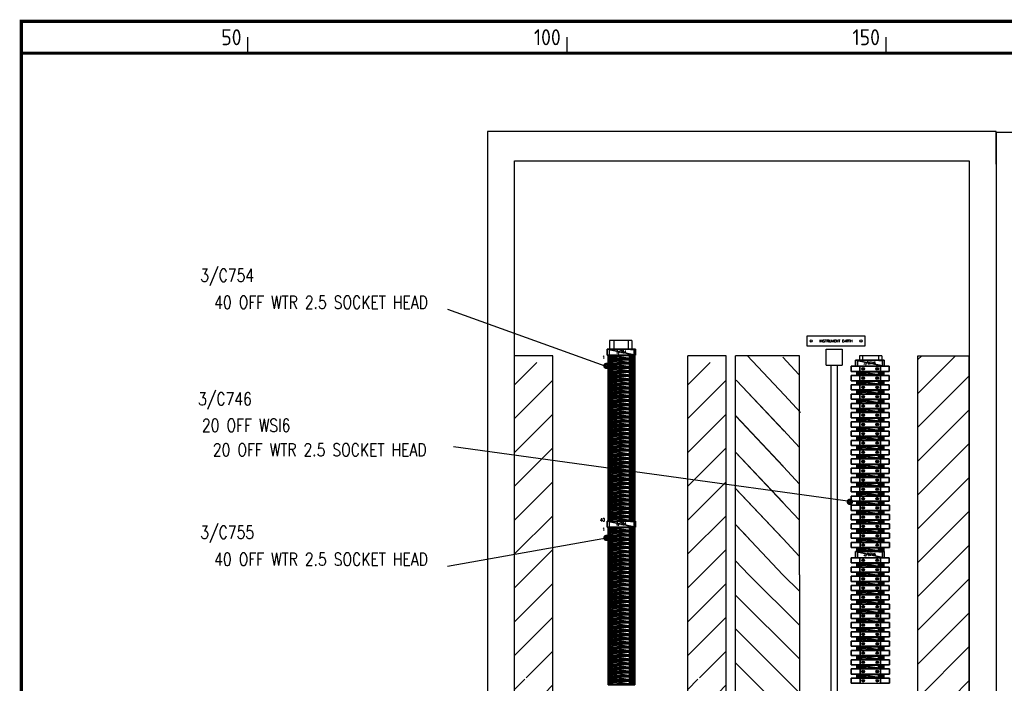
# Model space of a CAD drawing. Extents: x 0 to 4084, y 0 to 2754.
# Tile 4 of 34: x 142 to 1685, y 1678 to 2718. Entities that reach past the tile are written whole.
import ezdxf
from ezdxf.enums import TextEntityAlignment as Align

# ---------------------------------------------------------------- set-up
doc = ezdxf.new("R2010")
doc.units = 0
doc.header["$LTSCALE"] = 5
doc.header["$MEASUREMENT"] = 0
doc.linetypes.add('CONTINU', pattern=[0])
doc.layers.get('0').update_dxf_attribs({"color": 41, "linetype": 'CONTINUOUS'})
for name, color, linetype in [('00-DRG_FRAME', 12, 'CONTINUOUS'), ('01-DRAW', 7, 'CONTINUOUS'), ('02-TEXT', 2, 'CONTINUOUS'), ('03-DIM', 3, 'CONTINUOUS'), ('COUNTER', 2, 'CONTINU'), ('OUTLINE', 7, 'CONTINUOUS'), ('PREFIX', 2, 'CONTINU'), ('SNA', 2, 'CONTINUOUS'), ('SNA2', 2, 'CONTINUOUS'), ('TERMINALS', 3, 'CONTINUOUS'), ('TEXT', 2, 'CONTINUOUS')]:
    doc.layers.add(name, color=color, linetype=linetype)
doc.styles.add('ISO', font='iso.shx')
doc.styles.add('ROMAND', font='ROMAND')
doc.styles.add('ROMANS', font='romans.shx', dxfattribs={"width": 0.8})
doc.styles.add('SYMBOL', font='romans.shx', dxfattribs={"width": 0.8})
doc.styles.add('TERMINAL', font='ISOCP.shx', dxfattribs={"height": 2.5})

# ---------------------------------------------------------------- blocks, each defined once
blk = doc.blocks.new('*X30')
at = {"layer": '03-DIM'}
for p, q in [((1363.8, 1768.9), (1284.8, 1847.9)), ((1363.8, 1822), (1337.8, 1847.9)), ((1363.8, 1715.9), (1263.8, 1815.9)), ((1363.8, 1662.9), (1263.8, 1762.9)), ((1363.8, 1609.8), (1263.8, 1709.8)), ((1363.8, 1556.8), (1263.8, 1656.8)), ((1318.4, 1549.1), (1263.8, 1603.8)), ((1298.2, 1516.4), (1263.8, 1550.7)), ((1363.8, 1503.8), (1329.4, 1538.1)), ((1298.2, 1463.3), (1263.8, 1497.7)), ((1363.8, 1450.7), (1329.4, 1485.1)), ((1298.2, 1410.3), (1263.8, 1444.7)), ((1363.8, 1397.7), (1329.4, 1432.1)), ((1298.2, 1357.3), (1263.8, 1391.6)), ((1363.8, 1344.7), (1329.4, 1379)), ((1298.2, 1304.2), (1263.8, 1338.6)), ((1363.8, 1291.6), (1329.4, 1326)), ((1298.2, 1251.2), (1263.8, 1285.6)), ((1363.8, 1238.6), (1329.4, 1273)), ((1298.2, 1198.2), (1263.8, 1232.5)), ((1363.8, 1185.6), (1329.4, 1219.9)), ((1298.2, 1145.1), (1263.8, 1179.5)), ((1363.8, 1132.5), (1329.4, 1166.9)), ((1298.2, 1092.1), (1263.8, 1126.5)), ((1363.8, 1079.5), (1329.4, 1113.9)), ((1363.8, 973.4), (1263.8, 1073.4)), ((1363.8, 1026.5), (1329.4, 1060.8)), ((1363.8, 920.4), (1263.8, 1020.4)), ((1363.8, 867.4), (1263.8, 967.4)), ((1363.8, 814.3), (1263.8, 914.3)), ((1363.8, 761.3), (1263.8, 861.3)), ((1322.1, 749.9), (1263.8, 808.3)), ((1269.1, 749.9), (1263.8, 755.2))]:
    blk.add_line(p, q, dxfattribs=at)
blk = doc.blocks.new('*X31')
at = {"layer": '03-DIM'}
for p, q in [((1549.5, 2185), (1555.5, 2191)), ((1549.5, 2132), (1608.5, 2191)), ((1549.5, 2079), (1629.5, 2159)), ((1549.5, 2025.9), (1629.5, 2105.9)), ((1549.5, 1972.9), (1629.5, 2052.9)), ((1549.5, 1919.9), (1629.5, 1999.9)), ((1549.5, 1866.8), (1629.5, 1946.8)), ((1549.5, 1813.8), (1629.5, 1893.8)), ((1549.5, 1760.8), (1629.5, 1840.8)), ((1549.5, 1707.7), (1629.5, 1787.7)), ((1549.5, 1654.7), (1629.5, 1734.7)), ((1603.5, 1655.7), (1629.5, 1681.7)), ((1549.5, 1601.7), (1573.5, 1625.7)), ((1605.4, 1604.6), (1629.5, 1628.6)), ((1605.4, 1551.5), (1629.5, 1575.6)), ((1549.5, 1548.6), (1573.5, 1572.7)), ((1549.5, 1495.6), (1573.5, 1519.7)), ((1605.4, 1498.5), (1629.5, 1522.6)), ((1549.5, 1442.6), (1573.5, 1466.6)), ((1605.4, 1445.5), (1629.5, 1469.5)), ((1549.5, 1389.5), (1573.5, 1413.6)), ((1605.4, 1392.4), (1629.5, 1416.5)), ((1549.5, 1336.5), (1573.5, 1360.6)), ((1605.4, 1339.4), (1629.5, 1363.5)), ((1549.5, 1283.5), (1573.5, 1307.5)), ((1605.4, 1286.4), (1629.5, 1310.4)), ((1549.5, 1230.4), (1577.4, 1258.4)), ((1549.5, 1177.4), (1629.5, 1257.4)), ((1549.5, 1124.4), (1629.5, 1204.4)), ((1549.5, 1071.3), (1629.5, 1151.3)), ((1549.5, 1018.3), (1629.5, 1098.3)), ((1549.5, 965.3), (1629.5, 1045.3)), ((1549.5, 912.2), (1629.5, 992.2)), ((1549.5, 859.2), (1629.5, 939.2)), ((1549.5, 806.2), (1629.5, 886.2)), ((1549.5, 753.1), (1629.5, 833.1)), ((1562.4, 713), (1629.5, 780.1)), ((1615.4, 713), (1629.5, 727.1))]:
    blk.add_line(p, q, dxfattribs=at)
blk = doc.blocks.new('*X32')
at = {"layer": '03-DIM'}
for p, q in [((1189.2, 2145.6), (1224.3, 2180.6)), ((1189.2, 2092.5), (1249.2, 2152.5)), ((1189.2, 2039.5), (1249.2, 2099.5)), ((1189.2, 1986.5), (1249.2, 2046.5)), ((1189.2, 1933.4), (1249.2, 1993.4)), ((1189.2, 1880.4), (1249.2, 1940.4)), ((1189.2, 1827.4), (1249.2, 1887.4)), ((1189.2, 1774.3), (1249.2, 1834.3)), ((1189.2, 1721.3), (1249.2, 1781.3)), ((1207.6, 1686.6), (1249.2, 1728.3)), ((1189.2, 1668.3), (1205, 1684.1)), ((1236.4, 1662.4), (1249.2, 1675.3)), ((1189.2, 1615.3), (1205, 1631.1)), ((1236.4, 1609.4), (1249.2, 1622.2)), ((1189.2, 1562.2), (1205, 1578)), ((1236.4, 1556.4), (1249.2, 1569.2)), ((1189.2, 1509.2), (1205, 1525)), ((1236.4, 1503.3), (1249.2, 1516.2)), ((1189.2, 1456.2), (1205, 1472)), ((1236.4, 1450.3), (1249.2, 1463.1)), ((1189.2, 1403.1), (1205, 1418.9)), ((1236.4, 1397.3), (1249.2, 1410.1)), ((1189.2, 1350.1), (1205, 1365.9)), ((1236.4, 1344.2), (1249.2, 1357.1)), ((1189.2, 1297.1), (1205, 1312.9)), ((1236.4, 1291.2), (1249.2, 1304)), ((1189.2, 1244), (1205, 1259.8)), ((1236.4, 1238.2), (1249.2, 1251)), ((1189.2, 1191), (1205, 1206.8)), ((1189.2, 1138), (1249.2, 1198)), ((1189.2, 1084.9), (1249.2, 1144.9)), ((1189.2, 1031.9), (1249.2, 1091.9)), ((1189.2, 978.9), (1249.2, 1038.9)), ((1189.2, 925.8), (1249.2, 985.8)), ((1189.2, 872.8), (1249.2, 932.8)), ((1189.2, 819.8), (1249.2, 879.8)), ((1189.2, 766.7), (1249.2, 826.7)), ((1189.2, 713.7), (1249.2, 773.7)), ((1240.2, 711.6), (1249.2, 720.7))]:
    blk.add_line(p, q, dxfattribs=at)
blk = doc.blocks.new('*X33')
at = {"layer": '03-DIM'}
for p, q in [((917.7, 2145.6), (952.8, 2180.6)), ((917.7, 2092.5), (977.7, 2152.5)), ((917.7, 2039.5), (977.7, 2099.5)), ((917.7, 1986.5), (977.7, 2046.5)), ((917.7, 1933.4), (977.7, 1993.4)), ((917.7, 1880.4), (977.7, 1940.4)), ((917.7, 1827.4), (977.7, 1887.4)), ((917.7, 1774.3), (977.7, 1834.3)), ((917.7, 1721.3), (977.7, 1781.3)), ((936.1, 1686.6), (977.7, 1728.3)), ((917.7, 1668.3), (933.5, 1684.1)), ((964.9, 1662.4), (977.7, 1675.3)), ((917.7, 1615.3), (933.5, 1631.1)), ((964.9, 1609.4), (977.7, 1622.2)), ((917.7, 1562.2), (933.5, 1578)), ((964.9, 1556.4), (977.7, 1569.2)), ((917.7, 1509.2), (933.5, 1525)), ((964.9, 1503.3), (977.7, 1516.2)), ((917.7, 1456.2), (933.5, 1472)), ((964.9, 1450.3), (977.7, 1463.1)), ((917.7, 1403.1), (933.5, 1418.9)), ((964.9, 1397.3), (977.7, 1410.1)), ((917.7, 1350.1), (933.5, 1365.9)), ((964.9, 1344.2), (977.7, 1357.1)), ((917.7, 1297.1), (933.5, 1312.9)), ((964.9, 1291.2), (977.7, 1304)), ((917.7, 1244), (933.5, 1259.8)), ((964.9, 1238.2), (977.7, 1251)), ((917.7, 1191), (933.5, 1206.8)), ((917.7, 1138), (977.7, 1198)), ((917.7, 1084.9), (977.7, 1144.9)), ((917.7, 1031.9), (977.7, 1091.9)), ((917.7, 978.9), (977.7, 1038.9)), ((917.7, 925.8), (977.7, 985.8)), ((917.7, 872.8), (977.7, 932.8)), ((917.7, 819.8), (977.7, 879.8)), ((917.7, 766.7), (977.7, 826.7)), ((917.7, 713.7), (977.7, 773.7)), ((968.7, 711.6), (977.7, 720.7))]:
    blk.add_line(p, q, dxfattribs=at)
blk = doc.blocks.new('WSI6-LD')
at = {"extrusion": (0, 0.447214, 0.894427)}
for p, q in [((-1.5, 30, 41), (6.5, 30, 41)), ((-1.5, 30, 41), (-1.5, 16, 47)), ((-1.5, 16, 47), (6.5, 16, 47)), ((6.5, 30, 41), (6.5, 16, 47))]:
    blk.add_line(p, q, dxfattribs=at)
for p, q in [((6.5, 30), (-1.5, 30)), ((-1.5, 30), (-1.5, -30)), ((-1.5, -16, 47), (-1.5, 16, 47)), ((6.5, 16, 47), (-1.5, 16, 47)), ((6.5, -30), (6.5, 30)), ((6.5, -16, 47), (6.5, 16, 47)), ((0.6565, 10.2243, 47), (4.0935, 12.2087, 47)), ((0.9065, 9.7913, 47), (4.3435, 11.7757, 47)), ((0.6565, -11.7757, 47), (4.0935, -9.7913, 47)), ((0.9065, -12.2087, 47), (4.3435, -10.2243, 47)), ((-1.5, -16, 47), (6.5, -16, 47)), ((6.5, -30), (-1.5, -30))]:
    blk.add_line(p, q)
at = {"extrusion": (1, 0, 0)}
for p, q in [((-1.5, -30), (-1.5, 30)), ((-1.5, 30), (-1.5, 30, 41)), ((-1.5, 30, 41), (-1.5, 16, 47)), ((-1.5, 16, 47), (-1.5, -16, 47)), ((6.5, 30, 41), (6.5, 16, 47)), ((6.5, 30, 41), (6.5, 30)), ((6.5, -30), (6.5, 30)), ((6.5, -16, 47), (6.5, 16, 47)), ((-1.5, -30, 41), (-1.5, -16, 47)), ((-1.5, -30, 41), (-1.5, -30)), ((6.5, -30, 41), (6.5, -16, 47)), ((6.5, -30, 41), (6.5, -30))]:
    blk.add_line(p, q, dxfattribs=at)
at = {"extrusion": (0, -0.447214, 0.894427)}
for p, q in [((6.5, -16, 47), (-1.5, -16, 47)), ((-1.5, -30, 41), (-1.5, -16, 47)), ((1.5, -30, 41), (6.5, -30, 41)), ((6.5, -16, 47), (6.5, -30, 41))]:
    blk.add_line(p, q, dxfattribs=at)
for centre in [(2.5, 11, 47), (2.5, -11, 47)]:
    blk.add_circle(centre, 2)
at = {"layer": 'COUNTER', "color": 3, "style": 'SYMBOL', "width": 0.8}
blk.add_attdef('COUNTER', text='', height=4, rotation=90, dxfattribs=at).set_placement((2.5, 33, 41), align=Align.MIDDLE_LEFT)
at = {"layer": 'PREFIX', "style": 'TERMINAL', "width": 0.8}
blk.add_attdef('PREFIX', text='', height=5, rotation=90, dxfattribs=at).set_placement((2.5, 0, 47), align=Align.MIDDLE)
mesh = blk.add_polyface()
corners = [(1.5, 30, 41), (6.5, 30, 41), (6.5, 30), (1.5, 30)]
mesh.append_faces([[corners[k] for k in face] for face in [(3, 0, 2)]], dxfattribs={"vtx1": -1})
mesh.append_faces([[corners[k] for k in face] for face in [(0, 1, 2)]], dxfattribs={"vtx2": -1})
mesh = blk.add_polyface()
corners = [(3.5, -30), (-1.5, -30), (-1.5, -30, 41), (3.5, -30, 41)]
mesh.append_faces([[corners[k] for k in face] for face in [(0, 2, 3)]], dxfattribs={"vtx0": -1})
mesh.append_faces([[corners[k] for k in face] for face in [(0, 1, 2)]], dxfattribs={"vtx2": -1})
blk = doc.blocks.new('SAKR-35')
for p, q in [((1.4065, 14.2243, 38), (4.8435, 16.2087, 38)), ((1.6565, 13.7913, 38), (5.0935, 15.7757, 38)), ((1.25, 12, 38), (5.25, 12, 38)), ((1.25, 12, 38), (1.25, -6.5, 38)), ((5.25, 12, 38), (5.25, -6.5, 38)), ((1.25, -6.5, 38), (2.25, -6.5, 38)), ((1.4065, -15.7757, 38), (4.8435, -13.7913, 38)), ((1.6565, -16.2087, 38), (5.0935, -14.2243, 38)), ((2.25, -6.5, 38), (2.25, -12, 38)), ((2.25, -12, 38), (4.25, -12, 38)), ((4.25, -6.5, 38), (4.25, -12, 38)), ((4.25, -6.5, 38), (5.25, -6.5, 38))]:
    blk.add_line(p, q)
for centre in [(3.25, 15, 38), (3.25, -15, 38)]:
    blk.add_circle(centre, 2)
at = {"layer": 'COUNTER', "color": 3, "style": 'SYMBOL', "width": 0.8}
blk.add_attdef('COUNTER', text='', height=4, rotation=90, dxfattribs=at).set_placement((3.25, 22.5, 34), align=Align.MIDDLE_LEFT)
at = {"layer": 'PREFIX', "style": 'TERMINAL', "width": 0.8}
blk.add_attdef('PREFIX', text='', height=5, rotation=90, dxfattribs=at).set_placement((3.25, 0, 38), align=Align.MIDDLE)
mesh = blk.add_polyface()
corners = [(0, -21), (0, 21), (0, 21, 34), (0, 18, 38), (0, -18, 38), (0, -21, 34)]
mesh.append_faces([[corners[k] for k in face] for face in [(0, 4, 5)]], dxfattribs={"vtx0": -1})
mesh.append_faces([[corners[k] for k in face] for face in [(0, 2, 3), (0, 3, 4)]], dxfattribs={"vtx0": -1, "vtx2": -1})
mesh.append_faces([[corners[k] for k in face] for face in [(0, 1, 2)]], dxfattribs={"vtx2": -1})
mesh = blk.add_polyface()
corners = [(6.5, 21), (0, 21), (0, -21), (6.5, -21)]
mesh.append_faces([[corners[k] for k in face] for face in [(0, 2, 3)]], dxfattribs={"vtx0": -1})
mesh.append_faces([[corners[k] for k in face] for face in [(0, 1, 2)]], dxfattribs={"vtx2": -1})
mesh = blk.add_polyface()
corners = [(6.5, 21), (0, 21), (0, 21, 34), (6.5, 21, 34)]
mesh.append_faces([[corners[k] for k in face] for face in [(0, 2, 3)]], dxfattribs={"vtx0": -1})
mesh.append_faces([[corners[k] for k in face] for face in [(0, 1, 2)]], dxfattribs={"vtx2": -1})
mesh = blk.add_polyface()
corners = [(6.5, 21, 34), (0, 21, 34), (0, 18, 38), (6.5, 18, 38)]
mesh.append_faces([[corners[k] for k in face] for face in [(0, 2, 3)]], dxfattribs={"vtx0": -1})
mesh.append_faces([[corners[k] for k in face] for face in [(0, 1, 2)]], dxfattribs={"vtx2": -1})
mesh = blk.add_polyface()
corners = [(0, -18, 38), (6.5, -18, 38), (6.5, 18, 38), (0, 18, 38)]
mesh.append_faces([[corners[k] for k in face] for face in [(3, 0, 2)]], dxfattribs={"vtx1": -1})
mesh.append_faces([[corners[k] for k in face] for face in [(0, 1, 2)]], dxfattribs={"vtx2": -1})
mesh = blk.add_polyface()
corners = [(6.5, -21), (6.5, 21), (6.5, 21, 34), (6.5, 18, 38), (6.5, -18, 38), (6.5, -21, 34)]
mesh.append_faces([[corners[k] for k in face] for face in [(0, 4, 5)]], dxfattribs={"vtx0": -1})
mesh.append_faces([[corners[k] for k in face] for face in [(0, 2, 3), (0, 3, 4)]], dxfattribs={"vtx0": -1, "vtx2": -1})
mesh.append_faces([[corners[k] for k in face] for face in [(0, 1, 2)]], dxfattribs={"vtx2": -1})
mesh = blk.add_polyface()
corners = [(0, -21, 34), (6.5, -21, 34), (6.5, -18, 38), (0, -18, 38)]
mesh.append_faces([[corners[k] for k in face] for face in [(3, 0, 2)]], dxfattribs={"vtx1": -1})
mesh.append_faces([[corners[k] for k in face] for face in [(0, 1, 2)]], dxfattribs={"vtx2": -1})
mesh = blk.add_polyface()
corners = [(6.5, -21), (0, -21), (0, -21, 34), (6.5, -21, 34)]
mesh.append_faces([[corners[k] for k in face] for face in [(0, 2, 3)]], dxfattribs={"vtx0": -1})
mesh.append_faces([[corners[k] for k in face] for face in [(0, 1, 2)]], dxfattribs={"vtx2": -1})
blk = doc.blocks.new('SCHT5S')
for p, q in [((1, 19.25, 46), (9.5, 19.25, 46)), ((1, 19.25, 46), (1, 14.25, 46)), ((1, 14.25, 46), (0, 14.25, 46)), ((1, -14.25, 46), (0, -14.25, 46)), ((1, -19.25, 46), (1, -14.25, 46)), ((1, -19.25, 46), (9.5, -19.25, 46))]:
    blk.add_line(p, q)
at = {"layer": 'SNA', "style": 'SYMBOL', "width": 0.8}
blk.add_attdef('SNA', text='', height=5, rotation=90, dxfattribs=at).set_placement((4.75, -0.25, 46), align=Align.MIDDLE)
at = {"layer": 'SNA2', "style": 'SYMBOL', "width": 0.8}
blk.add_attdef('SNA2', text='', height=5, rotation=90, dxfattribs=at).set_placement((4.75, 32.75, 46), align=Align.MIDDLE)
mesh = blk.add_polyface()
corners = [(0, 22.25, 46), (0, -22.25, 46), (0, -22.25), (0, 22.25)]
mesh.append_faces([[corners[k] for k in face] for face in [(0, 2, 3)]], dxfattribs={"vtx0": -1})
mesh.append_faces([[corners[k] for k in face] for face in [(0, 1, 2)]], dxfattribs={"vtx2": -1})
mesh = blk.add_polyface()
corners = [(9.5, 22.25), (0, 22.25), (0, -22.25), (9.5, -22.25)]
mesh.append_faces([[corners[k] for k in face] for face in [(0, 2, 3)]], dxfattribs={"vtx0": -1})
mesh.append_faces([[corners[k] for k in face] for face in [(0, 1, 2)]], dxfattribs={"vtx2": -1})
mesh = blk.add_polyface()
corners = [(9.5, 22.25), (0, 22.25), (0, 22.25, 46), (9.5, 22.25, 46)]
mesh.append_faces([[corners[k] for k in face] for face in [(3, 0, 2)]], dxfattribs={"vtx1": -1})
mesh.append_faces([[corners[k] for k in face] for face in [(0, 1, 2)]], dxfattribs={"vtx2": -1})
mesh = blk.add_polyface()
corners = [(9.5, 22.25, 46), (0, 22.25, 46), (0, -22.25, 46), (9.5, -22.25, 46)]
mesh.append_faces([[corners[k] for k in face] for face in [(0, 2, 3)]], dxfattribs={"vtx0": -1})
mesh.append_faces([[corners[k] for k in face] for face in [(0, 1, 2)]], dxfattribs={"vtx2": -1})
mesh = blk.add_polyface()
corners = [(9.5, 22.25, 46), (9.5, -22.25, 46), (9.5, -22.25), (9.5, 22.25)]
mesh.append_faces([[corners[k] for k in face] for face in [(0, 2, 3)]], dxfattribs={"vtx0": -1})
mesh.append_faces([[corners[k] for k in face] for face in [(0, 1, 2)]], dxfattribs={"vtx2": -1})
mesh = blk.add_polyface()
corners = [(9.5, -22.25), (0, -22.25), (0, -22.25, 46), (9.5, -22.25, 46)]
mesh.append_faces([[corners[k] for k in face] for face in [(0, 2, 3)]], dxfattribs={"vtx0": -1})
mesh.append_faces([[corners[k] for k in face] for face in [(0, 1, 2)]], dxfattribs={"vtx2": -1})

msp = doc.modelspace()

# ---------------------------------------------------------------- linework, layer by layer
at = {"color": 0}
for p, q in [((1101.4, 2215), (1066.4, 2215)), ((1405.9, 2176.3), (1405.9, 2201.3)), ((1405.9, 2201.3), (1430.9, 2201.3)), ((1430.9, 2201.3), (1430.9, 2176.3)), ((1492.8, 2191), (1457.8, 2191)), ((1413.4, 764.2), (1413.4, 2176.2)), ((1423.4, 764.4), (1423.4, 2176.4))]:
    msp.add_line(p, q, dxfattribs=at)
msp.add_lwpolyline([(1629.7, 589.4), (1629.7, 584.4), (917.7, 584.4), (917.7, 2496.4), (1629.7, 2496.4), (1629.7, 2491.4)], dxfattribs=at)
at = {"layer": '00-DRG_FRAME'}
for p, q in [((500, 2665), (500, 2690)), ((1000, 2665), (1000, 2690)), ((1500, 2665), (1500, 2690))]:
    msp.add_line(p, q, dxfattribs=at)
at = {"layer": '00-DRG_FRAME', "const_width": 5}
msp.add_lwpolyline([(145, 5), (4045, 5), (4045, 2715), (145, 2715)], close=True, dxfattribs=at)
msp.add_lwpolyline([(145, 2665), (4045, 2665)], dxfattribs=at)
at = {"layer": '01-DRAW'}
for p, q in [((875.2, 2540.6), (875.2, 421.1)), ((1672.3, 2541.7), (1672.3, 438.2)), ((2870.3, 2541), (1672.3, 2541)), ((1672.3, 2541), (1672.3, 421.5)), ((1629.7, 2491.4), (1629.7, 589.4)), ((1672.2, 2491.4), (1672.2, 589.4)), ((977.7, 711.6), (977.7, 2191)), ((1189.2, 711.6), (1189.2, 2191)), ((1249.2, 711.6), (1249.2, 2191)), ((917.7, 711.6), (917.7, 2180.6))]:
    msp.add_line(p, q, dxfattribs=at)
at = {"layer": '01-DRAW', "color": 3, "linetype": 'Continuous'}
for p, q in [((812.4, 2263.9), (1058.9, 2175.1, 106)), ((812.4, 1861.3), (1061.5, 1905.6, 98))]:
    msp.add_line(p, q, dxfattribs=at)
at = {"layer": '01-DRAW', "color": 0}
for p, q in [((1066.4, 2215), (1066.4, 2201.5)), ((1073.9, 2201.5), (1073.9, 2215)), ((1096.4, 2201.5), (1096.4, 2215)), ((1101.4, 2215), (1101.4, 2201.5)), ((977.7, 2191), (917.7, 2191)), ((1249.2, 2191), (1189.2, 2191)), ((1263.8, 1847.9), (1263.8, 2191)), ((1363.8, 2191), (1263.8, 2191)), ((1363.8, 1847.9), (1363.8, 2191)), ((1457.8, 2191), (1457.8, 2184, -34)), ((1462.9, 2191), (1462.9, 2184, -34)), ((1487.6, 2191), (1487.6, 2184)), ((1492.8, 2191), (1492.8, 2184, -34)), ((1405.9, 2176.3), (1430.9, 2176.3))]:
    msp.add_line(p, q, dxfattribs=at)
at = {"layer": '01-DRAW', "color": 3}
for p, q in [((1340.5, 2129.2), (1282, 2191.2)), ((1337.8, 2188.9), (1337.8, 2188.9)), ((1337.8, 2188.9), (1363.1, 2161.6)), ((1338.8, 2074.2), (1264.8, 2152.8)), ((1339.9, 2073), (1265.9, 2151.6)), ((1340.5, 2129.2), (1365.8, 2101.9)), ((1338.3, 2018.1), (1264.3, 2096.6)), ((1338.8, 2017.1), (1264.8, 2095.7)), ((1338.8, 2074.2), (1364.2, 2047)), ((822, 2049), (1443.2, 1963)), ((1337.4, 1961.8), (1263.4, 2040.4)), ((1338.3, 1961), (1264.3, 2039.5)), ((1338.8, 2017.1), (1364.2, 1989.8)), ((1336.8, 1905.7), (1262.8, 1984.2)), ((1338.4, 1904), (1264.3, 1982.6)), ((1337.4, 1961.8), (1362.7, 1934.5)), ((1337.8, 1847.9), (1263.8, 1926.4)), ((1285.2, 1903.9), (1264.2, 1925.9)), ((1338.4, 1904), (1363.7, 1876.8)), ((1284.7, 1847.8), (1263.7, 1869.8))]:
    msp.add_line(p, q, dxfattribs=at)
at = {"layer": '01-DRAW'}
for points in [[(1466.2, 2206.1), (1376.2, 2206.1), (1376.2, 2222.1), (1466.2, 2222.1)], [(1549.5, 713), (1549.5, 2191), (1629.5, 2191), (1629.5, 713)]]:
    msp.add_lwpolyline(points, close=True, dxfattribs=at)
msp.add_lwpolyline([(1363.8, 1847.9), (1363.8, 749.9), (1263.8, 749.9), (1263.8, 1847.9)], dxfattribs=at)
for centre in [(1382.2, 2214.1), (1460.2, 2214.1)]:
    msp.add_circle(centre, 1.7, dxfattribs=at)
at = {"layer": 'OUTLINE'}
msp.add_lwpolyline([(1672.2, 2491.4), (1672.2, 2542.4), (875.2, 2542.4), (875.2, 537.4), (1672.2, 537.4), (1672.2, 589.4)], dxfattribs=at)
at = {"layer": 'TEXT', "color": 3, "const_width": 4.75}
for points, elevation in [([(1058.9, 2175.1, -1), (1064.1, 2175.1, -1)], 106), ([(1440.2, 1962.1, -1), (1445.5, 1962.1, -1)], 110), ([(1058.9, 1905.6, -1), (1064.1, 1905.6, -1)], 98)]:
    msp.add_lwpolyline(points, format="xyb", close=True, dxfattribs=dict(at, elevation=elevation))

# ---------------------------------------------------------------- block references
at = {"color": 0, "rotation": 270}
for p in [(1085.1, 2201.5, -38), (1474.2, 2184, -34), (1085.1, 1932, -46), (1474.2, 1884.1, -34)]:
    msp.add_blockref('SCHT5S', p, dxfattribs=at)
at = {"layer": '03-DIM'}
for name in ['*X31', '*X33', '*X32', '*X30']:
    msp.add_blockref(name, (0, 0), dxfattribs=at)
at = {"layer": 'TERMINALS', "rotation": 270}
for name, p in [('SAKR-35', (1085.1, 2192, -38)), ('SAKR-35', (1085.1, 2185.5, -38)), ('SAKR-35', (1085.1, 2179, -38)), ('SAKR-35', (1085.1, 2172.5, -38)), ('SAKR-35', (1085.1, 2166, -38)), ('SAKR-35', (1085.1, 2159.5, -38)), ('WSI6-LD', (1474.7, 2173, -34)), ('WSI6-LD', (1474.7, 2158.4, -34)), ('SAKR-35', (1475, 2166.4, -34)), ('SAKR-35', (1085.1, 2153, -38)), ('SAKR-35', (1085.1, 2146.5, -38)), ('WSI6-LD', (1474.7, 2143.9, -34)), ('SAKR-35', (1475, 2151.9, -34)), ('SAKR-35', (1085.1, 2140, -38)), ('SAKR-35', (1085.1, 2133.5, -38)), ('WSI6-LD', (1474.7, 2129.4, -34)), ('SAKR-35', (1475, 2137.4, -34)), ('SAKR-35', (1085.1, 2127, -38)), ('SAKR-35', (1085.1, 2120.5, -38)), ('SAKR-35', (1085.1, 2114, -38)), ('WSI6-LD', (1474.7, 2114.9, -34)), ('SAKR-35', (1475, 2122.9, -34)), ('SAKR-35', (1085.1, 2107.5, -38)), ('SAKR-35', (1085.1, 2101, -38)), ('WSI6-LD', (1474.7, 2100.4, -34)), ('SAKR-35', (1475, 2108.4, -34)), ('SAKR-35', (1085.1, 2094.5, -38)), ('SAKR-35', (1085.1, 2088, -38)), ('WSI6-LD', (1474.7, 2085.8, -34)), ('SAKR-35', (1475, 2093.8, -34)), ('SAKR-35', (1085.1, 2081.5, -38)), ('SAKR-35', (1085.1, 2075, -38)), ('SAKR-35', (1085.1, 2068.5, -38)), ('WSI6-LD', (1474.7, 2071.3, -34)), ('SAKR-35', (1475, 2079.3, -34)), ('SAKR-35', (1085.1, 2062, -38)), ('SAKR-35', (1085.1, 2055.5, -38)), ('WSI6-LD', (1474.7, 2056.9, -34)), ('SAKR-35', (1475, 2064.9, -34)), ('SAKR-35', (1085.1, 2049, -38)), ('SAKR-35', (1085.1, 2042.5, -38)), ('SAKR-35', (1085.1, 2036, -38)), ('WSI6-LD', (1474.7, 2042.3, -34)), ('SAKR-35', (1475, 2050.3, -34)), ('SAKR-35', (1085.1, 2029.5, -38)), ('SAKR-35', (1085.1, 2023, -38)), ('WSI6-LD', (1474.7, 2027.8, -68)), ('SAKR-35', (1475, 2035.8, -34)), ('SAKR-35', (1475, 2021.2, -68)), ('SAKR-35', (1085.1, 2016.5, -38)), ('SAKR-35', (1085.1, 2010, -38)), ('WSI6-LD', (1474.7, 2013.2, -68)), ('SAKR-35', (1475, 2006.6, -68)), ('SAKR-35', (1085.1, 2003.5, -38)), ('SAKR-35', (1085.1, 1997, -38)), ('SAKR-35', (1085.1, 1990.5, -38)), ('WSI6-LD', (1474.7, 1998.7, -68)), ('SAKR-35', (1475, 1992.2, -68)), ('SAKR-35', (1085.1, 1984, -38)), ('SAKR-35', (1085.1, 1977.5, -38)), ('WSI6-LD', (1474.7, 1984.2, -68)), ('SAKR-35', (1475, 1977.7, -68)), ('SAKR-35', (1085.1, 1971, -38)), ('SAKR-35', (1085.1, 1964.5, -38)), ('WSI6-LD', (1474.7, 1969.7, -68)), ('SAKR-35', (1475, 1963.2, -68)), ('SAKR-35', (1085.1, 1958, -38)), ('SAKR-35', (1085.1, 1951.5, -38)), ('SAKR-35', (1085.1, 1945, -38)), ('WSI6-LD', (1474.8, 1955.2, -68)), ('SAKR-35', (1475, 1948.6, -68)), ('SAKR-35', (1085.1, 1938.5, -38)), ('WSI6-LD', (1474.8, 1940.6, -68)), ('SAKR-35', (1475, 1934.1, -68)), ('SAKR-35', (1085.1, 1922.5, -46)), ('SAKR-35', (1085.1, 1916, -46)), ('WSI6-LD', (1474.8, 1926.1, -68)), ('WSI6-LD', (1474.8, 1911.6, -68)), ('SAKR-35', (1475, 1919.6, -68)), ('SAKR-35', (1085.1, 1909.5, -46)), ('SAKR-35', (1085.1, 1903, -46)), ('WSI6-LD', (1474.8, 1897.1, -68)), ('SAKR-35', (1475, 1905.1, -68)), ('SAKR-35', (1085.1, 1896.5, -46)), ('SAKR-35', (1085.1, 1890, -46)), ('SAKR-35', (1085.1, 1883.5, -46)), ('SAKR-35', (1475, 1890.6, -68)), ('SAKR-35', (1085.1, 1877, -46)), ('SAKR-35', (1085.1, 1870.5, -46)), ('WSI6-LD', (1474.7, 1873.1, -34)), ('SAKR-35', (1475, 1866.4, -34)), ('SAKR-35', (1085.1, 1864, -46)), ('SAKR-35', (1085.1, 1857.5, -46)), ('SAKR-35', (1085.1, 1851, -46)), ('WSI6-LD', (1474.7, 1858.4, -34)), ('SAKR-35', (1475, 1851.9, -34)), ('SAKR-35', (1085.1, 1844.5, -46)), ('SAKR-35', (1085.1, 1838, -46)), ('WSI6-LD', (1474.7, 1844, -34)), ('SAKR-35', (1475, 1837.5, -34)), ('SAKR-35', (1085.1, 1831.5, -46)), ('SAKR-35', (1085.1, 1825, -46)), ('WSI6-LD', (1474.7, 1829.5, -34)), ('SAKR-35', (1475, 1823, -34)), ('SAKR-35', (1085.1, 1818.5, -46)), ('SAKR-35', (1085.1, 1812, -46)), ('SAKR-35', (1085.1, 1805.5, -46)), ('WSI6-LD', (1474.7, 1815, -34)), ('SAKR-35', (1475, 1808.4, -34)), ('SAKR-35', (1085.1, 1799, -46)), ('SAKR-35', (1085.1, 1792.5, -46)), ('WSI6-LD', (1474.8, 1800.5, -34)), ('SAKR-35', (1475, 1793.9, -34)), ('SAKR-35', (1085.1, 1786, -46)), ('SAKR-35', (1085.1, 1779.5, -46)), ('WSI6-LD', (1474.8, 1785.9, -34)), ('SAKR-35', (1475, 1779.3, -34)), ('SAKR-35', (1085.1, 1773, -46)), ('SAKR-35', (1085.1, 1766.5, -46)), ('SAKR-35', (1085.1, 1760, -46)), ('WSI6-LD', (1474.8, 1771.4, -34)), ('WSI6-LD', (1474.8, 1756.9, -34)), ('SAKR-35', (1475, 1764.9, -34)), ('SAKR-35', (1085.1, 1753.5, -46)), ('SAKR-35', (1085.1, 1747, -46)), ('WSI6-LD', (1474.8, 1742.4, -34)), ('SAKR-35', (1475, 1750.4, -34)), ('SAKR-35', (1085.1, 1740.5, -46)), ('SAKR-35', (1085.1, 1734, -46)), ('SAKR-35', (1085.1, 1727.5, -46)), ('WSI6-LD', (1474.8, 1727.9, -68)), ('SAKR-35', (1475, 1735.8, -34)), ('SAKR-35', (1085.1, 1721, -46)), ('SAKR-35', (1085.1, 1714.5, -46)), ('WSI6-LD', (1474.8, 1713.2, -68)), ('SAKR-35', (1475, 1721.2, -68)), ('SAKR-35', (1085.1, 1708, -46)), ('SAKR-35', (1085.1, 1701.5, -46)), ('WSI6-LD', (1474.8, 1698.7, -68)), ('SAKR-35', (1475, 1706.7, -68)), ('SAKR-35', (1085.1, 1695, -46)), ('SAKR-35', (1085.1, 1688.5, -46)), ('SAKR-35', (1085.1, 1682, -46)), ('WSI6-LD', (1474.8, 1684.3, -68)), ('SAKR-35', (1475, 1692.3, -68))]:
    msp.add_blockref(name, p, dxfattribs=at)

# ---------------------------------------------------------------- texts
at = {"layer": '00-DRG_FRAME', "style": 'ISO'}
for s, p in [('50', (490, 2677.5)), ('100', (990, 2677.5)), ('150', (1490, 2677.5))]:
    msp.add_text(s, height=25, dxfattribs=at).set_placement(p, align=Align.RIGHT)
at = {"layer": '02-TEXT', "style": 'ROMAND'}
msp.add_text('INSTRUMENT EARTH', height=4, dxfattribs=at).set_placement((1421.2, 2214.1), align=Align.MIDDLE)
at = {"layer": 'TEXT', "style": 'ROMANS', "width": 0.8}
for s, p in [('3/C754', (467.5, 2315.5)), ('40 OFF WTR 2.5 SOCKET HEAD', (614.5, 2274.7)), ('3/C746', (464, 2121.9)), ('20 OFF WSI6', (497.2, 2082)), ('20 OFF WTR 2.5 SOCKET HEAD', (612.4, 2043.6)), ('3/C755', (467.5, 1912.9)), ('40 OFF WTR 2.5 SOCKET HEAD', (614.5, 1872.1))]:
    msp.add_text(s, height=20, dxfattribs=at).set_placement(p, align=Align.MIDDLE)
at = {"layer": 'TEXT', "color": 3, "style": 'ROMANS', "width": 0.8}
for s, p in [('1', (1059.1, 2188.5, -4)), ('40', (1059.1, 1933.9, -4)), ('1', (1059.1, 1919, -12))]:
    msp.add_text(s, height=5, dxfattribs=at).set_placement(p, align=Align.MIDDLE_RIGHT)
for s, p in [('3/754', (1084.9, 2196.7, 8)), ('3/C746', (1473.9, 2179.3, 12)), ('3/754', (1084.9, 1927.3)), ('3/C746', (1473.9, 1879.3, 12))]:
    msp.add_text(s, height=4, dxfattribs=at).set_placement(p, align=Align.MIDDLE)

doc.saveas('drawing.dxf')
